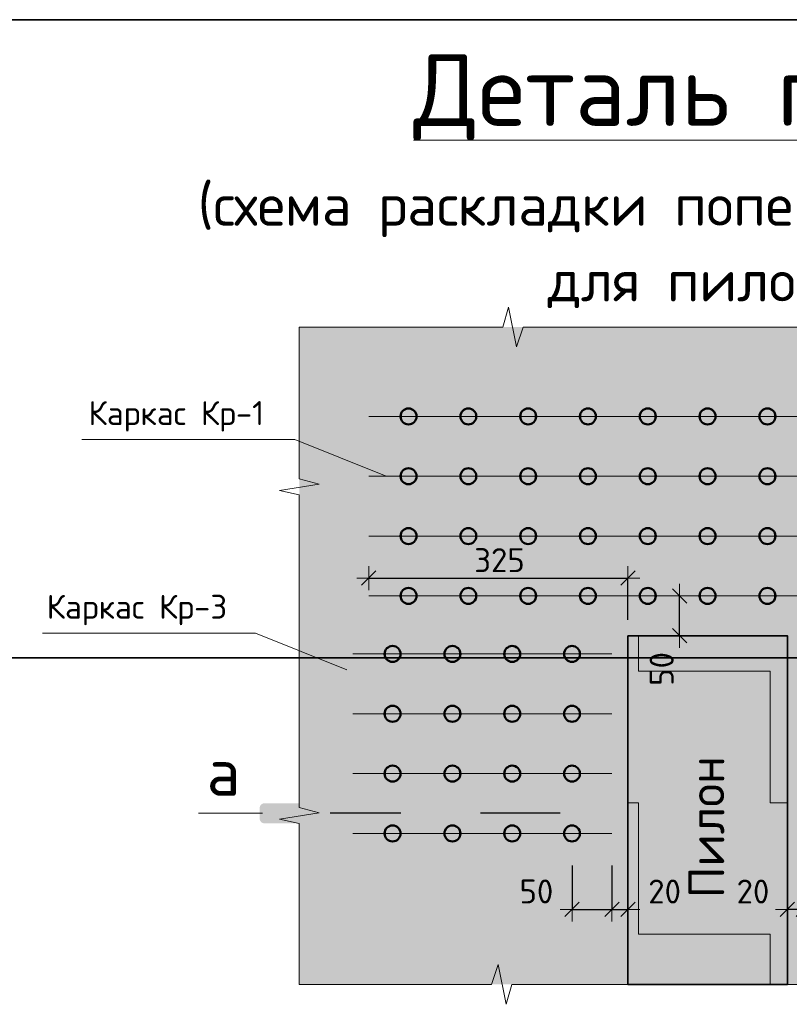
# Model space of a CAD drawing. Header units: metres. Extents: x -38 to 98, y -15 to 21.
# Tile 88 of 124: x 74.299 to 75.264, y 4.037 to 5.272. Entities that reach past the tile are written whole.
import ezdxf

# ---------------------------------------------------------------- set-up
doc = ezdxf.new("R2010")
doc.units = ezdxf.units.M
doc.header["$PDMODE"] = 65
doc.linetypes.add('______2', pattern=[0.0405, 0.03, -0.0105])
doc.layers.add('XR$3$_3705', color=7, linetype='Continuous')
doc.layers.add('XR$5$_3705', color=7, linetype='Continuous')
for name, color, linetype, lineweight in [('XR$3$ВК__отв в полу 1-2 эт', 220, 'Continuous', 25), ('XR$3$Размерная линия (1)', 7, 'Continuous', 13), ('XR$3$Текст_ общее_1', 7, 'Continuous', 13), ('XR$5$ВК__отв в полу 1-2 эт', 220, 'Continuous', 25), ('XR$5$Размерная линия (1)', 7, 'Continuous', 13), ('XR$5$Текст_ общее_1', 7, 'Continuous', 13)]:
    doc.layers.add(name, color=color, linetype=linetype, lineweight=lineweight)
doc.styles.add('ISOCPEUR', font='txt')
doc.dimstyles.new('DIMSTYLE_23', dxfattribs={"dimtxt": 0.03, "dimasz": 0.03, "dimexe": 0, "dimexo": 0, "dimgap": 0.015, "dimtad": 2, "dimdec": 0, "dimlfac": 1000, "dimrnd": 5, "dimzin": 12, "dimdsep": 46, "dimtxsty": 'ISOCPEUR', "dimblk1": 'ALL_ML_STRICH', "dimblk2": 'ALL_ML_STRICH', "dimsah": 1, "dimcen": 0, "dimclrd": 7, "dimclre": 256, "dimclrt": 7, "dimadec": 0, "dimazin": 0, "dimtfac": 1, "dimtdec": 0, "dimtix": 1, "dimtmove": 2, "dimatfit": 3, "dimfxl": 0, "dimtvp": 1.2, "dimtzin": 0, "dimlwd": 0, "dimlwe": -3, "dimarcsym": 0})
doc.dimstyles.new('DIMSTYLE_24', dxfattribs={"dimtxt": 0.03, "dimasz": 0.03, "dimexe": 0, "dimexo": 0, "dimgap": 0.015, "dimtad": 2, "dimdec": 0, "dimlfac": 1000, "dimrnd": 5, "dimzin": 12, "dimdsep": 46, "dimtxsty": 'ISOCPEUR', "dimblk1": 'ALL_ML_STRICH', "dimblk2": 'ALL_ML_STRICH', "dimsah": 1, "dimcen": 0, "dimclrd": 7, "dimclre": 256, "dimclrt": 7, "dimadec": 0, "dimazin": 0, "dimtfac": 1, "dimtdec": 0, "dimtix": 1, "dimtmove": 2, "dimatfit": 3, "dimfxl": 0, "dimtzin": 0, "dimlwd": 0, "dimlwe": -3, "dimarcsym": 0})
doc.dimstyles.new('DIMSTYLE_25', dxfattribs={"dimtxt": 0.03, "dimasz": 0.03, "dimexe": 0, "dimexo": 1e-06, "dimgap": 0.015, "dimtad": 2, "dimdec": 0, "dimlfac": 1000, "dimrnd": 5, "dimzin": 12, "dimdsep": 46, "dimtxsty": 'ISOCPEUR', "dimblk1": 'ALL_ML_STRICH', "dimblk2": 'ALL_ML_STRICH', "dimsah": 1, "dimcen": 0, "dimse1": 1, "dimse2": 1, "dimclrd": 7, "dimclre": 256, "dimclrt": 7, "dimadec": 0, "dimazin": 0, "dimtfac": 1, "dimtdec": 0, "dimtix": 1, "dimtmove": 2, "dimatfit": 3, "dimfxl": 0, "dimtvp": 1.2, "dimtzin": 0, "dimlwd": 0, "dimlwe": -3, "dimarcsym": 0})
doc.dimstyles.new('DIMSTYLE_26', dxfattribs={"dimtxt": 0.03, "dimasz": 0.03, "dimexe": 0, "dimexo": 1e-06, "dimgap": 0.015, "dimtad": 2, "dimdec": 0, "dimlfac": 1000, "dimrnd": 5, "dimzin": 12, "dimdsep": 46, "dimtxsty": 'ISOCPEUR', "dimblk1": 'ALL_ML_STRICH', "dimblk2": 'ALL_ML_STRICH', "dimsah": 1, "dimcen": 0, "dimse1": 1, "dimse2": 1, "dimclrd": 7, "dimclre": 256, "dimclrt": 7, "dimadec": 0, "dimazin": 0, "dimtfac": 1, "dimtdec": 0, "dimtix": 1, "dimtmove": 2, "dimatfit": 3, "dimfxl": 0, "dimtvp": 1.2, "dimtzin": 0, "dimlwd": 0, "dimlwe": -3, "dimarcsym": 0})
pattern_1 = [(0, (0.33, 0.33), (0.165, 0.165), [0.165, -0.165]), (90, (0.33, 0.33), (-0.165, 0.165), [0.165, -0.165])]

# ---------------------------------------------------------------- blocks, each defined once
blk = doc.blocks.new('ЭЛЕМЕНТ_УЗОРА_7')
at = {"color": 7, "linetype": 'Continuous', "lineweight": 13, "transparency": 33554687}
for p, q in [((74.6496, 4.8864), (74.6496, 4.8864)), ((74.6496, 4.8864), (74.6496, 4.8864)), ((75.6936, 4.8864), (75.6936, 4.8864)), ((75.6936, 4.8864), (75.6936, 4.8864)), ((74.6496, 4.0624), (74.6496, 4.0624)), ((75.6936, 4.0624), (75.6936, 4.0624))]:
    blk.add_line(p, q, dxfattribs=at)
for points in [[(74.6496, 4.8864), (74.9048, 4.8864), (74.9121, 4.9114), (74.9221, 4.8614), (74.9304, 4.8864), (75.1716, 4.8864)], [(75.1716, 4.8864), (75.4268, 4.8864), (75.4341, 4.9114), (75.4441, 4.8614), (75.4524, 4.8864), (75.6936, 4.8864)], [(74.6496, 4.4744), (74.6496, 4.6759), (74.6246, 4.6816), (74.6746, 4.6895), (74.6496, 4.6961), (74.6496, 4.8864)], [(75.6936, 4.8864), (75.6936, 4.6849), (75.7186, 4.6792), (75.6686, 4.6713), (75.6936, 4.6648), (75.6936, 4.4744)], [(74.6496, 4.0624), (74.6496, 4.2639), (74.6246, 4.2696), (74.6746, 4.2775), (74.6496, 4.2841), (74.6496, 4.4744)], [(75.6936, 4.4744), (75.6936, 4.2729), (75.7186, 4.2672), (75.6686, 4.2593), (75.6936, 4.2528), (75.6936, 4.0624)], [(75.1716, 4.0624), (74.9163, 4.0624), (74.909, 4.0374), (74.8991, 4.0874), (74.8907, 4.0624), (74.6496, 4.0624), (74.6496, 4.0624)], [(75.6936, 4.0624), (75.6936, 4.0624), (75.4383, 4.0624), (75.431, 4.0374), (75.4211, 4.0874), (75.4127, 4.0624), (75.1716, 4.0624)]]:
    blk.add_lwpolyline(points, dxfattribs=at)
blk = doc.blocks.new('ALL_ML_STRICH')
at = {"color": 0, "linetype": 'ByBlock', "lineweight": -2}
for p, q in [((0, -0.5), (0, 0.5)), ((-1, 0), (0.5, 0)), ((-0.3, -0.3), (0.3, 0.3))]:
    blk.add_line(p, q, dxfattribs=at)
blk = doc.blocks.new('*D168')
at = {"layer": 'DEFPOINTS', "color": 7, "linetype": 'Continuous', "lineweight": 13, "transparency": 33554687}
for p in [(75.1298, 4.5494), (75.1265, 4.4994), (75.1276, 4.4994)]:
    blk.add_point(p, dxfattribs=at)
at = {"layer": 'XR$3$Размерная линия (1)', "color": 7, "linetype": 'Continuous', "lineweight": -2, "transparency": 33554687}
blk.add_line((75.1265, 4.4994), (75.1265, 4.5494), dxfattribs=at)
at = {"layer": 'XR$3$Размерная линия (1)', "color": 7, "linetype": 'Continuous', "lineweight": 13, "transparency": 33554687, "xscale": 0.03, "yscale": 0.03, "zscale": 0.03}
for p, rotation in [((75.1265, 4.5494), 90), ((75.1265, 4.4994), 270)]:
    blk.add_blockref('ALL_ML_STRICH', p, dxfattribs=dict(at, rotation=rotation))
at = {"layer": 'XR$3$Размерная линия (1)', "color": 7, "linetype": 'Continuous', "lineweight": 13, "transparency": 33554687, "insert": (75.104, 4.4578), "char_height": 0.03, "width": 0.06, "attachment_point": 5, "rotation": 90, "style": 'ISOCPEUR'}
blk.add_mtext('\\A1;{50}', dxfattribs=at)
blk = doc.blocks.new('*D192')
at = {"layer": 'DEFPOINTS', "color": 7, "linetype": 'Continuous', "lineweight": 13, "transparency": 33554687}
for p in [(74.7366, 4.5717), (74.7366, 4.5494), (75.0616, 4.4994)]:
    blk.add_point(p, dxfattribs=at)
at = {"layer": 'XR$3$Размерная линия (1)', "color": 9, "linetype": 'Continuous', "lineweight": -2, "true_color": 0xc7c7c7, "transparency": 33554687}
for p, q in [((74.7366, 4.5717), (74.7366, 4.5717)), ((75.0616, 4.5194), (75.0616, 4.5717))]:
    blk.add_line(p, q, dxfattribs=at)
at = {"layer": 'XR$3$Размерная линия (1)', "color": 7, "linetype": 'Continuous', "lineweight": -2, "transparency": 33554687}
blk.add_line((74.7366, 4.5717), (75.0616, 4.5717), dxfattribs=at)
at = {"layer": 'XR$3$Размерная линия (1)', "color": 7, "linetype": 'Continuous', "lineweight": 13, "transparency": 33554687, "xscale": 0.03, "yscale": 0.03, "zscale": 0.03, "rotation": 180}
blk.add_blockref('ALL_ML_STRICH', (74.7366, 4.5717), dxfattribs=at)
at = {"layer": 'XR$3$Размерная линия (1)', "color": 7, "linetype": 'Continuous', "lineweight": 13, "transparency": 33554687, "xscale": 0.03, "yscale": 0.03, "zscale": 0.03}
blk.add_blockref('ALL_ML_STRICH', (75.0616, 4.5717), dxfattribs=at)
at = {"layer": 'XR$3$Размерная линия (1)', "color": 7, "linetype": 'Continuous', "lineweight": 13, "transparency": 33554687, "insert": (74.9006, 4.5942), "char_height": 0.03, "width": 0.09, "attachment_point": 5, "style": 'ISOCPEUR'}
blk.add_mtext('\\A1;{325}', dxfattribs=at)
blk = doc.blocks.new('*D193')
at = {"layer": 'DEFPOINTS', "color": 7, "linetype": 'Continuous', "lineweight": 13, "transparency": 33554687}
for p in [(74.9916, 4.2316), (75.0416, 4.2316), (74.9916, 4.1563)]:
    blk.add_point(p, dxfattribs=at)
at = {"layer": 'XR$3$Размерная линия (1)', "color": 9, "linetype": 'Continuous', "lineweight": -2, "true_color": 0xc7c7c7, "transparency": 33554687}
for p, q in [((74.9916, 4.2116), (74.9916, 4.1563)), ((75.0416, 4.2116), (75.0416, 4.1563))]:
    blk.add_line(p, q, dxfattribs=at)
at = {"layer": 'XR$3$Размерная линия (1)', "color": 7, "linetype": 'Continuous', "lineweight": -2, "transparency": 33554687}
blk.add_line((74.9916, 4.1563), (75.0416, 4.1563), dxfattribs=at)
at = {"layer": 'XR$3$Размерная линия (1)', "color": 7, "linetype": 'Continuous', "lineweight": 13, "transparency": 33554687, "xscale": 0.03, "yscale": 0.03, "zscale": 0.03, "rotation": 180}
blk.add_blockref('ALL_ML_STRICH', (74.9916, 4.1563), dxfattribs=at)
at = {"layer": 'XR$3$Размерная линия (1)', "color": 7, "linetype": 'Continuous', "lineweight": 13, "transparency": 33554687, "xscale": 0.03, "yscale": 0.03, "zscale": 0.03}
blk.add_blockref('ALL_ML_STRICH', (75.0416, 4.1563), dxfattribs=at)
at = {"layer": 'XR$3$Размерная линия (1)', "color": 7, "linetype": 'Continuous', "lineweight": 13, "transparency": 33554687, "insert": (74.9469, 4.1789), "char_height": 0.03, "width": 0.06, "attachment_point": 5, "style": 'ISOCPEUR'}
blk.add_mtext('\\A1;{50}', dxfattribs=at)
blk = doc.blocks.new('*D194')
at = {"layer": 'DEFPOINTS', "color": 7, "linetype": 'Continuous', "lineweight": 13, "transparency": 33554687}
for p in [(75.0416, 4.2316), (75.0616, 4.166), (75.0416, 4.1563)]:
    blk.add_point(p, dxfattribs=at)
at = {"layer": 'XR$3$Размерная линия (1)', "color": 9, "linetype": 'Continuous', "lineweight": -2, "true_color": 0xc7c7c7, "transparency": 33554687}
for p, q in [((75.0416, 4.2116), (75.0416, 4.1563)), ((75.0616, 4.1563), (75.0616, 4.1563))]:
    blk.add_line(p, q, dxfattribs=at)
at = {"layer": 'XR$3$Размерная линия (1)', "color": 7, "linetype": 'Continuous', "lineweight": -2, "transparency": 33554687}
blk.add_line((75.0416, 4.1563), (75.0616, 4.1563), dxfattribs=at)
at = {"layer": 'XR$3$Размерная линия (1)', "color": 7, "linetype": 'Continuous', "lineweight": 13, "transparency": 33554687, "xscale": 0.03, "yscale": 0.03, "zscale": 0.03, "rotation": 180}
blk.add_blockref('ALL_ML_STRICH', (75.0416, 4.1563), dxfattribs=at)
at = {"layer": 'XR$3$Размерная линия (1)', "color": 7, "linetype": 'Continuous', "lineweight": 13, "transparency": 33554687, "xscale": 0.03, "yscale": 0.03, "zscale": 0.03}
blk.add_blockref('ALL_ML_STRICH', (75.0616, 4.1563), dxfattribs=at)
at = {"layer": 'XR$3$Размерная линия (1)', "color": 7, "linetype": 'Continuous', "lineweight": 13, "transparency": 33554687, "insert": (75.1077, 4.1788), "char_height": 0.03, "width": 0.06, "attachment_point": 5, "style": 'ISOCPEUR'}
blk.add_mtext('\\A1;{20}', dxfattribs=at)
blk = doc.blocks.new('*D223')
at = {"layer": 'DEFPOINTS', "color": 7, "linetype": 'Continuous', "lineweight": 13, "transparency": 33554687}
for p in [(75.2816, 4.2316), (75.2616, 4.166), (75.2816, 4.1563)]:
    blk.add_point(p, dxfattribs=at)
at = {"layer": 'XR$3$Размерная линия (1)', "color": 9, "linetype": 'Continuous', "lineweight": -2, "true_color": 0xc7c7c7, "transparency": 33554687}
for p, q in [((75.2816, 4.2116), (75.2816, 4.1563)), ((75.2616, 4.1563), (75.2616, 4.1563))]:
    blk.add_line(p, q, dxfattribs=at)
at = {"layer": 'XR$3$Размерная линия (1)', "color": 7, "linetype": 'Continuous', "lineweight": -2, "transparency": 33554687}
blk.add_line((75.2816, 4.1563), (75.2616, 4.1563), dxfattribs=at)
at = {"layer": 'XR$3$Размерная линия (1)', "color": 7, "linetype": 'Continuous', "lineweight": 13, "transparency": 33554687, "xscale": 0.03, "yscale": 0.03, "zscale": 0.03}
for p, rotation in [((75.2616, 4.1563), 180), ((75.2816, 4.1563), 360)]:
    blk.add_blockref('ALL_ML_STRICH', p, dxfattribs=dict(at, rotation=rotation))
at = {"layer": 'XR$3$Размерная линия (1)', "color": 7, "linetype": 'Continuous', "lineweight": 13, "transparency": 33554687, "insert": (75.2185, 4.1788), "char_height": 0.03, "width": 0.06, "attachment_point": 5, "style": 'ISOCPEUR'}
blk.add_mtext('\\A1;{20}', dxfattribs=at)
blk = doc.blocks.new('ЭЛЕМЕНТ_УЗОРА_20')
at = {"color": 7, "linetype": 'Continuous', "lineweight": 13, "transparency": 33554687}
for p, q in [((74.6496, 4.8864), (74.6496, 4.8864)), ((74.6496, 4.8864), (74.6496, 4.8864)), ((75.6936, 4.8864), (75.6936, 4.8864)), ((75.6936, 4.8864), (75.6936, 4.8864)), ((74.6496, 4.0624), (74.6496, 4.0624)), ((75.6936, 4.0624), (75.6936, 4.0624))]:
    blk.add_line(p, q, dxfattribs=at)
for points in [[(74.6496, 4.8864), (74.9048, 4.8864), (74.9121, 4.9114), (74.9221, 4.8614), (74.9304, 4.8864), (75.1716, 4.8864)], [(75.1716, 4.8864), (75.4268, 4.8864), (75.4341, 4.9114), (75.4441, 4.8614), (75.4524, 4.8864), (75.6936, 4.8864)], [(74.6496, 4.4744), (74.6496, 4.6759), (74.6246, 4.6816), (74.6746, 4.6895), (74.6496, 4.6961), (74.6496, 4.8864)], [(75.6936, 4.8864), (75.6936, 4.6849), (75.7186, 4.6792), (75.6686, 4.6713), (75.6936, 4.6648), (75.6936, 4.4744)], [(74.6496, 4.0624), (74.6496, 4.2639), (74.6246, 4.2696), (74.6746, 4.2775), (74.6496, 4.2841), (74.6496, 4.4744)], [(75.6936, 4.4744), (75.6936, 4.2729), (75.7186, 4.2672), (75.6686, 4.2593), (75.6936, 4.2528), (75.6936, 4.0624)], [(75.1716, 4.0624), (74.9163, 4.0624), (74.909, 4.0374), (74.8991, 4.0874), (74.8907, 4.0624), (74.6496, 4.0624), (74.6496, 4.0624)], [(75.6936, 4.0624), (75.6936, 4.0624), (75.4383, 4.0624), (75.431, 4.0374), (75.4211, 4.0874), (75.4127, 4.0624), (75.1716, 4.0624)]]:
    blk.add_lwpolyline(points, dxfattribs=at)
blk = doc.blocks.new('*D529')
at = {"layer": 'DEFPOINTS', "color": 7, "linetype": 'Continuous', "lineweight": 13, "transparency": 33554687}
for p in [(75.1298, 4.5494), (75.1265, 4.4994), (75.1276, 4.4994)]:
    blk.add_point(p, dxfattribs=at)
at = {"layer": 'XR$5$Размерная линия (1)', "color": 7, "linetype": 'Continuous', "lineweight": -2, "transparency": 33554687}
blk.add_line((75.1265, 4.4994), (75.1265, 4.5494), dxfattribs=at)
at = {"layer": 'XR$5$Размерная линия (1)', "color": 7, "linetype": 'Continuous', "lineweight": 13, "transparency": 33554687, "xscale": 0.03, "yscale": 0.03, "zscale": 0.03}
for p, rotation in [((75.1265, 4.5494), 90), ((75.1265, 4.4994), 270)]:
    blk.add_blockref('ALL_ML_STRICH', p, dxfattribs=dict(at, rotation=rotation))
at = {"layer": 'XR$5$Размерная линия (1)', "color": 7, "linetype": 'Continuous', "lineweight": 13, "transparency": 33554687, "insert": (75.104, 4.4578), "char_height": 0.03, "width": 0.06, "attachment_point": 5, "rotation": 90, "style": 'ISOCPEUR'}
blk.add_mtext('\\A1;{50}', dxfattribs=at)
blk = doc.blocks.new('*D553')
at = {"layer": 'DEFPOINTS', "color": 7, "linetype": 'Continuous', "lineweight": 13, "transparency": 33554687}
for p in [(74.7366, 4.5717), (74.7366, 4.5494), (75.0616, 4.4994)]:
    blk.add_point(p, dxfattribs=at)
at = {"layer": 'XR$5$Размерная линия (1)', "color": 9, "linetype": 'Continuous', "lineweight": -2, "true_color": 0xc7c7c7, "transparency": 33554687}
for p, q in [((74.7366, 4.5717), (74.7366, 4.5717)), ((75.0616, 4.5194), (75.0616, 4.5717))]:
    blk.add_line(p, q, dxfattribs=at)
at = {"layer": 'XR$5$Размерная линия (1)', "color": 7, "linetype": 'Continuous', "lineweight": -2, "transparency": 33554687}
blk.add_line((74.7366, 4.5717), (75.0616, 4.5717), dxfattribs=at)
at = {"layer": 'XR$5$Размерная линия (1)', "color": 7, "linetype": 'Continuous', "lineweight": 13, "transparency": 33554687, "xscale": 0.03, "yscale": 0.03, "zscale": 0.03, "rotation": 180}
blk.add_blockref('ALL_ML_STRICH', (74.7366, 4.5717), dxfattribs=at)
at = {"layer": 'XR$5$Размерная линия (1)', "color": 7, "linetype": 'Continuous', "lineweight": 13, "transparency": 33554687, "xscale": 0.03, "yscale": 0.03, "zscale": 0.03}
blk.add_blockref('ALL_ML_STRICH', (75.0616, 4.5717), dxfattribs=at)
at = {"layer": 'XR$5$Размерная линия (1)', "color": 7, "linetype": 'Continuous', "lineweight": 13, "transparency": 33554687, "insert": (74.9006, 4.5942), "char_height": 0.03, "width": 0.09, "attachment_point": 5, "style": 'ISOCPEUR'}
blk.add_mtext('\\A1;{325}', dxfattribs=at)
blk = doc.blocks.new('*D554')
at = {"layer": 'DEFPOINTS', "color": 7, "linetype": 'Continuous', "lineweight": 13, "transparency": 33554687}
for p in [(74.9916, 4.2316), (75.0416, 4.2316), (74.9916, 4.1563)]:
    blk.add_point(p, dxfattribs=at)
at = {"layer": 'XR$5$Размерная линия (1)', "color": 9, "linetype": 'Continuous', "lineweight": -2, "true_color": 0xc7c7c7, "transparency": 33554687}
for p, q in [((74.9916, 4.2116), (74.9916, 4.1563)), ((75.0416, 4.2116), (75.0416, 4.1563))]:
    blk.add_line(p, q, dxfattribs=at)
at = {"layer": 'XR$5$Размерная линия (1)', "color": 7, "linetype": 'Continuous', "lineweight": -2, "transparency": 33554687}
blk.add_line((74.9916, 4.1563), (75.0416, 4.1563), dxfattribs=at)
at = {"layer": 'XR$5$Размерная линия (1)', "color": 7, "linetype": 'Continuous', "lineweight": 13, "transparency": 33554687, "xscale": 0.03, "yscale": 0.03, "zscale": 0.03, "rotation": 180}
blk.add_blockref('ALL_ML_STRICH', (74.9916, 4.1563), dxfattribs=at)
at = {"layer": 'XR$5$Размерная линия (1)', "color": 7, "linetype": 'Continuous', "lineweight": 13, "transparency": 33554687, "xscale": 0.03, "yscale": 0.03, "zscale": 0.03}
blk.add_blockref('ALL_ML_STRICH', (75.0416, 4.1563), dxfattribs=at)
at = {"layer": 'XR$5$Размерная линия (1)', "color": 7, "linetype": 'Continuous', "lineweight": 13, "transparency": 33554687, "insert": (74.9469, 4.1789), "char_height": 0.03, "width": 0.06, "attachment_point": 5, "style": 'ISOCPEUR'}
blk.add_mtext('\\A1;{50}', dxfattribs=at)
blk = doc.blocks.new('*D555')
at = {"layer": 'DEFPOINTS', "color": 7, "linetype": 'Continuous', "lineweight": 13, "transparency": 33554687}
for p in [(75.0416, 4.2316), (75.0616, 4.166), (75.0416, 4.1563)]:
    blk.add_point(p, dxfattribs=at)
at = {"layer": 'XR$5$Размерная линия (1)', "color": 9, "linetype": 'Continuous', "lineweight": -2, "true_color": 0xc7c7c7, "transparency": 33554687}
for p, q in [((75.0416, 4.2116), (75.0416, 4.1563)), ((75.0616, 4.1563), (75.0616, 4.1563))]:
    blk.add_line(p, q, dxfattribs=at)
at = {"layer": 'XR$5$Размерная линия (1)', "color": 7, "linetype": 'Continuous', "lineweight": -2, "transparency": 33554687}
blk.add_line((75.0416, 4.1563), (75.0616, 4.1563), dxfattribs=at)
at = {"layer": 'XR$5$Размерная линия (1)', "color": 7, "linetype": 'Continuous', "lineweight": 13, "transparency": 33554687, "xscale": 0.03, "yscale": 0.03, "zscale": 0.03, "rotation": 180}
blk.add_blockref('ALL_ML_STRICH', (75.0416, 4.1563), dxfattribs=at)
at = {"layer": 'XR$5$Размерная линия (1)', "color": 7, "linetype": 'Continuous', "lineweight": 13, "transparency": 33554687, "xscale": 0.03, "yscale": 0.03, "zscale": 0.03}
blk.add_blockref('ALL_ML_STRICH', (75.0616, 4.1563), dxfattribs=at)
at = {"layer": 'XR$5$Размерная линия (1)', "color": 7, "linetype": 'Continuous', "lineweight": 13, "transparency": 33554687, "insert": (75.1077, 4.1788), "char_height": 0.03, "width": 0.06, "attachment_point": 5, "style": 'ISOCPEUR'}
blk.add_mtext('\\A1;{20}', dxfattribs=at)
blk = doc.blocks.new('*D575')
at = {"layer": 'DEFPOINTS', "color": 7, "linetype": 'Continuous', "lineweight": 13, "transparency": 33554687}
for p in [(75.2816, 4.2316), (75.2616, 4.166), (75.2816, 4.1563)]:
    blk.add_point(p, dxfattribs=at)
at = {"layer": 'XR$5$Размерная линия (1)', "color": 9, "linetype": 'Continuous', "lineweight": -2, "true_color": 0xc7c7c7, "transparency": 33554687}
for p, q in [((75.2816, 4.2116), (75.2816, 4.1563)), ((75.2616, 4.1563), (75.2616, 4.1563))]:
    blk.add_line(p, q, dxfattribs=at)
at = {"layer": 'XR$5$Размерная линия (1)', "color": 7, "linetype": 'Continuous', "lineweight": -2, "transparency": 33554687}
blk.add_line((75.2816, 4.1563), (75.2616, 4.1563), dxfattribs=at)
at = {"layer": 'XR$5$Размерная линия (1)', "color": 7, "linetype": 'Continuous', "lineweight": 13, "transparency": 33554687, "xscale": 0.03, "yscale": 0.03, "zscale": 0.03}
for p, rotation in [((75.2616, 4.1563), 180), ((75.2816, 4.1563), 360)]:
    blk.add_blockref('ALL_ML_STRICH', p, dxfattribs=dict(at, rotation=rotation))
at = {"layer": 'XR$5$Размерная линия (1)', "color": 7, "linetype": 'Continuous', "lineweight": 13, "transparency": 33554687, "insert": (75.2185, 4.1788), "char_height": 0.03, "width": 0.06, "attachment_point": 5, "style": 'ISOCPEUR'}
blk.add_mtext('\\A1;{20}', dxfattribs=at)

msp = doc.modelspace()

# ---------------------------------------------------------------- hatches: boundary and pattern name
at = {"linetype": 'Continuous', "lineweight": 13, "true_color": 0xf0eae8, "transparency": 33554687}
msp.add_hatch(color=7, dxfattribs=at).paths.add_polyline_path([(74.6496, 4.8864), (74.6496, 4.0624), (75.6936, 4.0624), (75.6936, 4.8864)])
msp.add_hatch(color=7, dxfattribs=at).paths.add_polyline_path([(74.6496, 4.8864), (74.6496, 4.0624), (75.6936, 4.0624), (75.6936, 4.8864)])
at = {"linetype": 'Continuous', "lineweight": 13, "transparency": 33554687}
h = msp.add_hatch(dxfattribs=at)
h.set_pattern_fill('____', scale=0.165, style=0, pattern_type=2)
h.set_pattern_definition(pattern_1)
h.paths.add_polyline_path([(75.0616, 4.0624), (75.2616, 4.0624), (75.2616, 4.4994), (75.0616, 4.4994)], flags=0)
h = msp.add_hatch(dxfattribs=at)
h.set_pattern_fill('____', scale=0.165, style=0, pattern_type=2)
h.set_pattern_definition(pattern_1)
h.paths.add_polyline_path([(75.0616, 4.0624), (75.2616, 4.0624), (75.2616, 4.4994), (75.0616, 4.4994)], flags=0)
at = {"linetype": 'Continuous', "lineweight": 25, "true_color": 0x000000, "transparency": 33554687}
for points in [[(74.6051, 4.2894), (74.6043, 4.2892), (74.6036, 4.289), (74.6029, 4.2886), (74.6023, 4.2882), (74.6017, 4.2877), (74.6012, 4.2871), (74.6008, 4.2865), (74.6004, 4.2858), (74.6002, 4.2851), (74.6, 4.2843), (74.6, 4.2836), (74.6, 4.2702), (74.6, 4.2694), (74.6002, 4.2687), (74.6004, 4.268), (74.6008, 4.2673), (74.6012, 4.2666), (74.6017, 4.2661), (74.6023, 4.2655), (74.6029, 4.2651), (74.6036, 4.2648), (74.6043, 4.2645), (74.6051, 4.2644), (74.6058, 4.2643), (74.7033, 4.2643), (74.7033, 4.2894), (74.6058, 4.2894)], [(74.6051, 4.2894), (74.6043, 4.2892), (74.6036, 4.289), (74.6029, 4.2886), (74.6023, 4.2882), (74.6017, 4.2877), (74.6012, 4.2871), (74.6008, 4.2865), (74.6004, 4.2858), (74.6002, 4.2851), (74.6, 4.2843), (74.6, 4.2836), (74.6, 4.2702), (74.6, 4.2694), (74.6002, 4.2687), (74.6004, 4.268), (74.6008, 4.2673), (74.6012, 4.2666), (74.6017, 4.2661), (74.6023, 4.2655), (74.6029, 4.2651), (74.6036, 4.2648), (74.6043, 4.2645), (74.6051, 4.2644), (74.6058, 4.2643), (74.7033, 4.2643), (74.7033, 4.2894), (74.6058, 4.2894)], [(75.0705, 4.2894), (75.0697, 4.2894), (74.9723, 4.2894), (74.9723, 4.2643), (75.0697, 4.2643), (75.0705, 4.2644), (75.0713, 4.2645), (75.072, 4.2648), (75.0727, 4.2651), (75.0733, 4.2655), (75.0739, 4.2661), (75.0744, 4.2666), (75.0748, 4.2673), (75.0752, 4.268), (75.0754, 4.2687), (75.0756, 4.2694), (75.0756, 4.2702), (75.0756, 4.2836), (75.0756, 4.2843), (75.0754, 4.2851), (75.0752, 4.2858), (75.0748, 4.2865), (75.0744, 4.2871), (75.0739, 4.2877), (75.0733, 4.2882), (75.0727, 4.2886), (75.072, 4.289), (75.0713, 4.2892)], [(75.0705, 4.2894), (75.0697, 4.2894), (74.9723, 4.2894), (74.9723, 4.2643), (75.0697, 4.2643), (75.0705, 4.2644), (75.0713, 4.2645), (75.072, 4.2648), (75.0727, 4.2651), (75.0733, 4.2655), (75.0739, 4.2661), (75.0744, 4.2666), (75.0748, 4.2673), (75.0752, 4.268), (75.0754, 4.2687), (75.0756, 4.2694), (75.0756, 4.2702), (75.0756, 4.2836), (75.0756, 4.2843), (75.0754, 4.2851), (75.0752, 4.2858), (75.0748, 4.2865), (75.0744, 4.2871), (75.0739, 4.2877), (75.0733, 4.2882), (75.0727, 4.2886), (75.072, 4.289), (75.0713, 4.2892)]]:
    msp.add_hatch(color=18, dxfattribs=at).paths.add_polyline_path(points)

# ---------------------------------------------------------------- linework, layer by layer
at = {"color": 7, "linetype": 'Continuous', "lineweight": 35, "transparency": 33554687}
for p, q in [((67.9198, 5.2717), (86.4198, 5.2717)), ((67.9198, 4.4717), (86.4198, 4.4717))]:
    msp.add_line(p, q, dxfattribs=at)
at = {"color": 7, "linetype": 'Continuous', "lineweight": 13, "transparency": 33554687}
msp.add_line((86.4198, 5.2717), (67.9198, 5.2717), dxfattribs=at)
at = {"color": 7, "linetype": '______2', "lineweight": 25, "transparency": 33554687}
msp.add_line((74.9769, 4.2769), (74.6883, 4.2769), dxfattribs=at)
msp.add_line((74.9769, 4.2769), (74.6883, 4.2769), dxfattribs=at)
at = {"color": 7, "linetype": 'Continuous', "lineweight": 13, "transparency": 33554687}
for points in [[(74.3768, 4.7454), (74.644, 4.7454), (74.7587, 4.6994)], [(74.3768, 4.7454), (74.644, 4.7454), (74.7587, 4.6994)], [(74.3275, 4.5026), (74.5947, 4.5026), (74.7094, 4.4566)], [(74.3275, 4.5026), (74.5947, 4.5026), (74.7094, 4.4566)]]:
    msp.add_lwpolyline(points, dxfattribs=at)
at = {"color": 7, "linetype": 'Continuous', "lineweight": 35, "transparency": 33554687}
msp.add_lwpolyline([(75.0616, 4.4994), (75.2616, 4.4994), (75.2616, 4.0624), (75.0616, 4.0624), (75.0616, 4.4994)], dxfattribs=at)
msp.add_lwpolyline([(75.0616, 4.4994), (75.2616, 4.4994), (75.2616, 4.0624), (75.0616, 4.0624), (75.0616, 4.4994)], dxfattribs=at)
at = {"layer": 'XR$3$_3705', "color": 7, "linetype": 'Continuous', "lineweight": 50, "transparency": 33554687}
for centre in [(74.7866, 4.7744), (74.8616, 4.7744), (74.9366, 4.7744), (75.0116, 4.7744), (75.0866, 4.7744), (75.1616, 4.7744), (75.2366, 4.7744), (74.7866, 4.6994), (74.8616, 4.6994), (74.9366, 4.6994), (75.0116, 4.6994), (75.0866, 4.6994), (75.1616, 4.6994), (75.2366, 4.6994), (74.7866, 4.6244), (74.8616, 4.6244), (74.9366, 4.6244), (75.0116, 4.6244), (75.0866, 4.6244), (75.1616, 4.6244), (75.2366, 4.6244), (74.7866, 4.5494), (74.8616, 4.5494), (74.9366, 4.5494), (75.0116, 4.5494), (75.0866, 4.5494), (75.1616, 4.5494), (75.2366, 4.5494), (74.7666, 4.4766), (74.8416, 4.4766), (74.9166, 4.4766), (74.9916, 4.4766), (74.7666, 4.4016), (74.8416, 4.4016), (74.9166, 4.4016), (74.9916, 4.4016), (74.7666, 4.3266), (74.8416, 4.3266), (74.9166, 4.3266), (74.9916, 4.3266), (74.7666, 4.2516), (74.8416, 4.2516), (74.9166, 4.2516), (74.9916, 4.2516)]:
    msp.add_circle(centre, 0.01, dxfattribs=at)
at = {"layer": 'XR$3$ВК__отв в полу 1-2 эт', "color": 7, "linetype": 'Continuous', "lineweight": 13, "transparency": 33554687}
for p, q in [((75.5866, 4.7744), (74.7366, 4.7744)), ((75.5866, 4.6994), (74.7366, 4.6994)), ((75.5866, 4.6244), (74.7366, 4.6244)), ((75.5866, 4.5494), (74.7366, 4.5494)), ((74.7166, 4.4766), (75.0416, 4.4766)), ((74.7166, 4.4016), (75.0416, 4.4016)), ((74.7166, 4.3266), (75.0416, 4.3266)), ((74.6033, 4.2769), (74.5233, 4.2769)), ((74.7166, 4.2516), (75.0416, 4.2516))]:
    msp.add_line(p, q, dxfattribs=at)
at = {"layer": 'XR$5$_3705', "color": 7, "linetype": 'Continuous', "lineweight": 50, "transparency": 33554687}
for centre in [(74.7866, 4.7744), (74.8616, 4.7744), (74.9366, 4.7744), (75.0116, 4.7744), (75.0866, 4.7744), (75.1616, 4.7744), (75.2366, 4.7744), (74.7866, 4.6994), (74.8616, 4.6994), (74.9366, 4.6994), (75.0116, 4.6994), (75.0866, 4.6994), (75.1616, 4.6994), (75.2366, 4.6994), (74.7866, 4.6244), (74.8616, 4.6244), (74.9366, 4.6244), (75.0116, 4.6244), (75.0866, 4.6244), (75.1616, 4.6244), (75.2366, 4.6244), (74.7866, 4.5494), (74.8616, 4.5494), (74.9366, 4.5494), (75.0116, 4.5494), (75.0866, 4.5494), (75.1616, 4.5494), (75.2366, 4.5494), (74.7666, 4.4766), (74.8416, 4.4766), (74.9166, 4.4766), (74.9916, 4.4766), (74.7666, 4.4016), (74.8416, 4.4016), (74.9166, 4.4016), (74.9916, 4.4016), (74.7666, 4.3266), (74.8416, 4.3266), (74.9166, 4.3266), (74.9916, 4.3266), (74.7666, 4.2516), (74.8416, 4.2516), (74.9166, 4.2516), (74.9916, 4.2516)]:
    msp.add_circle(centre, 0.01, dxfattribs=at)
at = {"layer": 'XR$5$ВК__отв в полу 1-2 эт', "color": 7, "linetype": 'Continuous', "lineweight": 13, "transparency": 33554687}
for p, q in [((75.5866, 4.7744), (74.7366, 4.7744)), ((75.5866, 4.6994), (74.7366, 4.6994)), ((75.5866, 4.6244), (74.7366, 4.6244)), ((75.5866, 4.5494), (74.7366, 4.5494)), ((74.7166, 4.4766), (75.0416, 4.4766)), ((74.7166, 4.4016), (75.0416, 4.4016)), ((74.7166, 4.3266), (75.0416, 4.3266)), ((74.6033, 4.2769), (74.5233, 4.2769)), ((74.7166, 4.2516), (75.0416, 4.2516))]:
    msp.add_line(p, q, dxfattribs=at)

# ---------------------------------------------------------------- block references
at = {"color": 7, "linetype": 'Continuous', "lineweight": 13, "transparency": 33554687}
for name in ['ЭЛЕМЕНТ_УЗОРА_7', 'ЭЛЕМЕНТ_УЗОРА_20']:
    msp.add_blockref(name, (0, 0), dxfattribs=at)

# ---------------------------------------------------------------- texts
at = {"color": 7, "linetype": 'Continuous', "lineweight": 13, "transparency": 33554687, "attachment_point": 5, "style": 'ISOCPEUR'}
for s, insert, char_height, width in [('\\A1;{\\fISOCPEUR|i0|b0;\\H0.030000;\\W1.000000;\\C7;Каркас Кр-1}\\P', (74.4954, 4.7745), 0.03, 0.245259), ('\\A1;{\\fISOCPEUR|i0|b0;\\H0.030000;\\W1.000000;\\C7;Каркас Кр-1}\\P', (74.4954, 4.7745), 0.03, 0.245259), ('\\A1;{\\fISOCPEUR|i0|b0;\\H0.030000;\\W1.000000;\\C7;Каркас Кр-3}\\P', (74.446, 4.5317), 0.03, 0.25163), ('\\A1;{\\fISOCPEUR|i0|b0;\\H0.030000;\\W1.000000;\\C7;Каркас Кр-3}\\P', (74.446, 4.5317), 0.03, 0.25163), ('\\A1;{\\fISOCPEUR|i0|b0;\\H0.060000;\\W1.000000;\\C7;а}\\P', (74.5546, 4.3288), 0.06, 0.072), ('\\A1;{\\fISOCPEUR|i0|b0;\\H0.060000;\\W1.000000;\\C7;а}\\P', (74.5546, 4.3288), 0.06, 0.072)]:
    msp.add_mtext(s, dxfattribs=dict(at, insert=insert, char_height=char_height, width=width))
at = {"color": 251, "linetype": 'Continuous', "lineweight": 50, "true_color": 0x575757, "transparency": 33554687, "insert": (75.1601, 4.2594), "char_height": 0.045, "width": 0.183316, "attachment_point": 5, "rotation": 90, "style": 'ISOCPEUR'}
msp.add_mtext('\\A1;{\\fISOCPEUR|i0|b1;\\H0.045000;\\W1.000000;\\c3260503895;Пилон}\\P', dxfattribs=at)
msp.add_mtext('\\A1;{\\fISOCPEUR|i0|b1;\\H0.045000;\\W1.000000;\\c3260503895;Пилон}\\P', dxfattribs=at)
at = {"layer": 'XR$3$Текст_ общее_1', "color": 7, "linetype": 'Continuous', "lineweight": 13, "transparency": 33554687, "insert": (75.1817, 5.2286), "char_height": 0.09, "width": 2.301075, "attachment_point": 2, "line_spacing_factor": 1.084337}
msp.add_mtext('\\A1;{\\L\\fISOCPEUR|i0|b0;\\H0.090000;\\W1.000000;\\C7;  Деталь плана 1\\l}\\P{\\fISOCPEUR|i0|b0;\\H0.052500;\\W1.000000;\\C7;(схема раскладки поперечной арматуры}\\P{\\fISOCPEUR|i0|b0;\\H0.052500;\\W1.000000;\\C7;для пилонов)}\\P', dxfattribs=at)
at = {"layer": 'XR$5$Текст_ общее_1', "color": 7, "linetype": 'Continuous', "lineweight": 13, "transparency": 33554687, "insert": (75.1817, 5.2286), "char_height": 0.09, "width": 2.301075, "attachment_point": 2, "line_spacing_factor": 1.084337}
msp.add_mtext('\\A1;{\\L\\fISOCPEUR|i0|b0;\\H0.090000;\\W1.000000;\\C7;  Деталь плана 1\\l}\\P{\\fISOCPEUR|i0|b0;\\H0.052500;\\W1.000000;\\C7;(схема раскладки поперечной арматуры}\\P{\\fISOCPEUR|i0|b0;\\H0.052500;\\W1.000000;\\C7;для пилонов)}\\P', dxfattribs=at)

# ---------------------------------------------------------------- dimensions: what is measured, and where the dimension line sits
at = {"layer": 'XR$3$Размерная линия (1)', "color": 7, "linetype": 'Continuous', "lineweight": 13, "transparency": 33554687}
for base, p1, p2, dimstyle, picture, middle in [((75.0616, 4.5717), (74.7366, 4.5717), (75.0616, 4.5194), 'DIMSTYLE_24', '*D192', (74.9006, 4.5942)), ((75.0416, 4.1563), (74.9916, 4.2116), (75.0416, 4.2116), 'DIMSTYLE_23', '*D193', (74.9469, 4.1789)), ((75.0616, 4.1563), (75.0416, 4.2116), (75.0616, 4.1563), 'DIMSTYLE_23', '*D194', (75.1077, 4.1788))]:
    dim = msp.add_linear_dim(base=base, p1=p1, p2=p2, dimstyle=dimstyle, override={"dimpost": '<>', "dimclrd": 7, "dimclre": 9, "dimclrt": 7, "dimlwd": 0, "dimlwe": 65533}, dxfattribs=at)
    dim.commit()
    dim.dimension.update_dxf_attribs({"geometry": picture, "text_midpoint": middle, "dimtype": 160})
for base, p1, p2, angle, dimstyle, picture, middle in [((75.1265, 4.5494), (75.1276, 4.4994), (75.1298, 4.5494), 90, 'DIMSTYLE_25', '*D168', (75.104, 4.4578)), ((75.2616, 4.1563), (75.2816, 4.2116), (75.2616, 4.1563), 180, 'DIMSTYLE_23', '*D223', (75.2185, 4.1788))]:
    dim = msp.add_linear_dim(base=base, p1=p1, p2=p2, angle=angle, dimstyle=dimstyle, override={"dimpost": '<>', "dimclrd": 7, "dimclre": 9, "dimclrt": 7, "dimlwd": 0, "dimlwe": 65533}, dxfattribs=at)
    dim.commit()
    dim.dimension.update_dxf_attribs({"geometry": picture, "text_midpoint": middle, "dimtype": 160})
at = {"layer": 'XR$5$Размерная линия (1)', "color": 7, "linetype": 'Continuous', "lineweight": 13, "transparency": 33554687}
for base, p1, p2, dimstyle, picture, middle in [((75.0616, 4.5717), (74.7366, 4.5717), (75.0616, 4.5194), 'DIMSTYLE_24', '*D553', (74.9006, 4.5942)), ((75.0416, 4.1563), (74.9916, 4.2116), (75.0416, 4.2116), 'DIMSTYLE_23', '*D554', (74.9469, 4.1789)), ((75.0616, 4.1563), (75.0416, 4.2116), (75.0616, 4.1563), 'DIMSTYLE_23', '*D555', (75.1077, 4.1788))]:
    dim = msp.add_linear_dim(base=base, p1=p1, p2=p2, dimstyle=dimstyle, override={"dimpost": '<>', "dimclrd": 7, "dimclre": 9, "dimclrt": 7, "dimlwd": 0, "dimlwe": 65533}, dxfattribs=at)
    dim.commit()
    dim.dimension.update_dxf_attribs({"geometry": picture, "text_midpoint": middle, "dimtype": 160})
for base, p1, p2, angle, dimstyle, picture, middle in [((75.1265, 4.5494), (75.1276, 4.4994), (75.1298, 4.5494), 90, 'DIMSTYLE_26', '*D529', (75.104, 4.4578)), ((75.2616, 4.1563), (75.2816, 4.2116), (75.2616, 4.1563), 180, 'DIMSTYLE_23', '*D575', (75.2185, 4.1788))]:
    dim = msp.add_linear_dim(base=base, p1=p1, p2=p2, angle=angle, dimstyle=dimstyle, override={"dimpost": '<>', "dimclrd": 7, "dimclre": 9, "dimclrt": 7, "dimlwd": 0, "dimlwe": 65533}, dxfattribs=at)
    dim.commit()
    dim.dimension.update_dxf_attribs({"geometry": picture, "text_midpoint": middle, "dimtype": 160})

doc.saveas('drawing.dxf')
